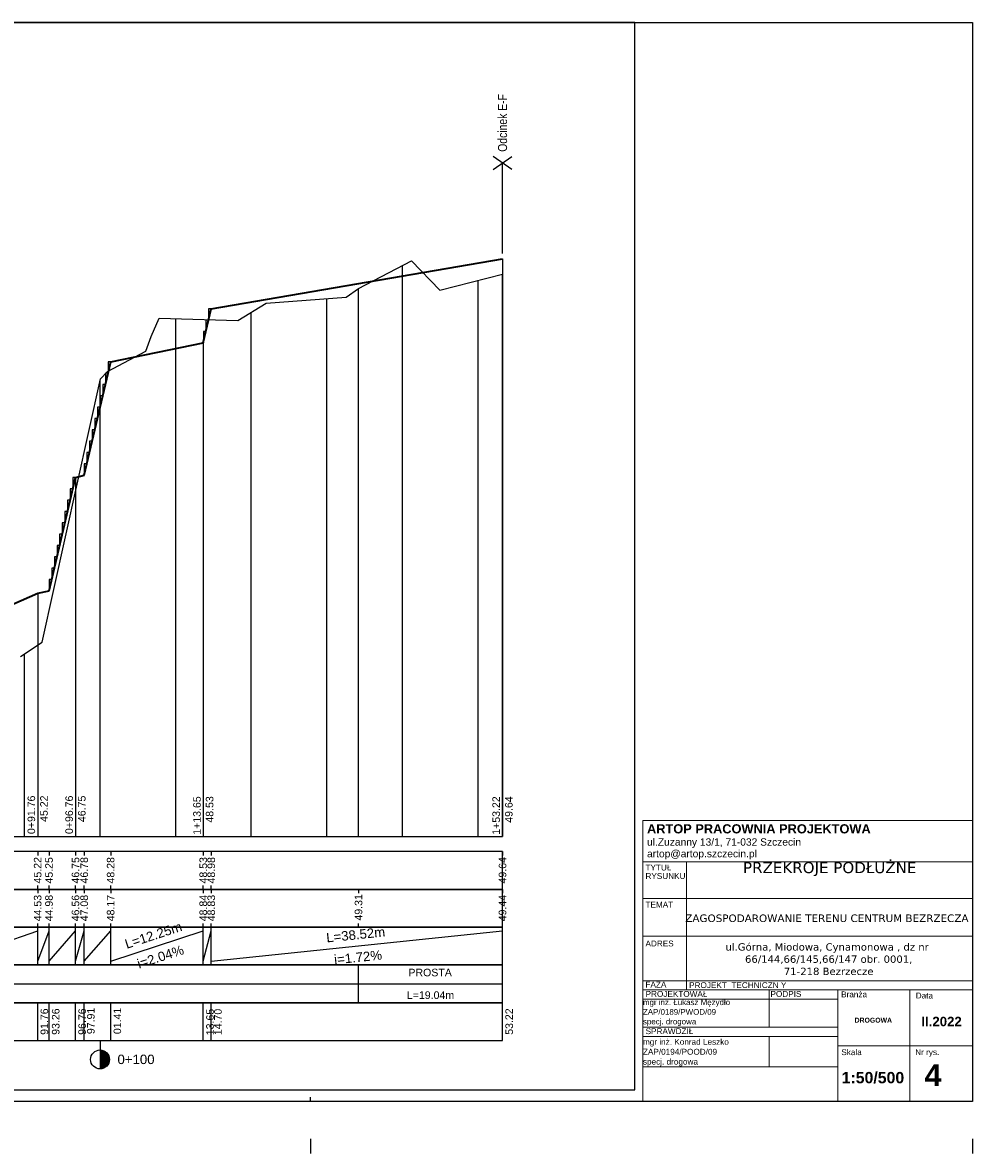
# Model space of a CAD drawing. Header units: metres. Extents: x -86 to 834, y -13 to 286.
# Tile 4 of 4: x 583 to 834, y -13 to 286. Entities that reach past the tile are written whole.
import ezdxf

# ---------------------------------------------------------------- set-up
doc = ezdxf.new("R2010")
doc.units = ezdxf.units.M
for name, color, linetype in [('$DR - opis', 1, 'Continuous'), ('$DR - wymiary', 7, 'Continuous'), ('C-DROGI-PROFILE', 7, 'Continuous'), ('C-DROGI-PROFILE-ETYKIETY', 7, 'Continuous'), ('C-DROGI-PROFILE-WIDOKI', 7, 'Continuous'), ('C-DROGI-PROFILE-WIDOKI-ETYKIETY', 7, 'Continuous'), ('Viewport2ForCustomObjects_0', 7, 'Continuous')]:
    doc.layers.add(name, color=color, linetype=linetype)
for name, color, linetype, lineweight in [('$DR - spadki nawierzchni', 250, 'Continuous', 0), ('tabelki_Nr_pióra__141_Nr_Pióra__141', 7, 'Continuous', 0), ('tabelki_Nr_pióra__7_Nr_Pióra__141', 7, 'Continuous', 0)]:
    doc.layers.add(name, color=color, linetype=linetype, lineweight=lineweight)
doc.styles.add('ARIAL 2', font='ARIALN.TTF')
doc.styles.add('CustomTextStyle404', font='arial.ttf', dxfattribs={"height": 1})
doc.styles.add('CustomTextStyle405', font='arial.ttf', dxfattribs={"height": 1})
doc.styles.add('CustomTextStyle406', font='arial.ttf', dxfattribs={"height": 1})
doc.styles.add('CustomTextStyle407', font='arial.ttf', dxfattribs={"height": 1})
doc.styles.add('CustomTextStyle408', font='arial.ttf', dxfattribs={"height": 1})
doc.styles.add('CustomTextStyle409', font='arial.ttf', dxfattribs={"height": 1})
doc.styles.add('CustomTextStyle410', font='arial.ttf', dxfattribs={"height": 1})
doc.styles.add('CustomTextStyle411', font='arial.ttf', dxfattribs={"height": 1})
doc.styles.add('CustomTextStyle423', font='arial.ttf', dxfattribs={"height": 1})
doc.styles.add('CustomTextStyle424', font='arial.ttf', dxfattribs={"height": 1})
doc.styles.add('CustomTextStyle425', font='arial.ttf', dxfattribs={"height": 1})
doc.styles.add('CustomTextStyle426', font='arial.ttf', dxfattribs={"height": 1})
doc.styles.add('CustomTextStyle427', font='arial.ttf', dxfattribs={"height": 1})
doc.styles.add('CustomTextStyle428', font='arial.ttf', dxfattribs={"height": 1})
doc.styles.add('CustomTextStyle429', font='arial.ttf', dxfattribs={"height": 1})
doc.styles.add('CustomTextStyle430', font='arial.ttf', dxfattribs={"height": 1})
doc.styles.add('CustomTextStyle431', font='arial.ttf', dxfattribs={"height": 1})
doc.styles.add('CustomTextStyle434', font='arial.ttf', dxfattribs={"height": 1.25})
doc.styles.add('CustomTextStyle435', font='arial.ttf', dxfattribs={"height": 1.25})
doc.styles.add('CustomTextStyle436', font='arial.ttf', dxfattribs={"height": 1.25})
doc.styles.add('CustomTextStyle437', font='arial.ttf', dxfattribs={"height": 1.25})
doc.styles.add('CustomTextStyle448', font='arial.ttf', dxfattribs={"height": 1})
doc.styles.add('CustomTextStyle449', font='arial.ttf', dxfattribs={"height": 1})
doc.styles.add('CustomTextStyle460', font='arial.ttf', dxfattribs={"height": 1})
doc.styles.add('CustomTextStyle461', font='arial.ttf', dxfattribs={"height": 1})
doc.styles.add('CustomTextStyle462', font='arial.ttf', dxfattribs={"height": 1})
doc.styles.add('CustomTextStyle463', font='arial.ttf', dxfattribs={"height": 1})
doc.styles.add('CustomTextStyle464', font='arial.ttf', dxfattribs={"height": 1})
doc.styles.add('CustomTextStyle465', font='arial.ttf', dxfattribs={"height": 1})
doc.styles.add('CustomTextStyle466', font='arial.ttf', dxfattribs={"height": 1})
doc.styles.add('CustomTextStyle467', font='arial.ttf', dxfattribs={"height": 1})
doc.styles.add('CustomTextStyle469', font='arial.ttf', dxfattribs={"height": 1.25})
doc.styles.add('CustomTextStyle614', font='arial.ttf', dxfattribs={"height": 1})
doc.styles.add('CustomTextStyle615', font='arial.ttf', dxfattribs={"height": 1})
doc.styles.add('CustomTextStyle616', font='arial.ttf', dxfattribs={"height": 1})
doc.styles.add('CustomTextStyle617', font='arial.ttf', dxfattribs={"height": 1})
doc.styles.add('CustomTextStyle618', font='arial.ttf', dxfattribs={"height": 1})
doc.styles.add('CustomTextStyle619', font='arial.ttf', dxfattribs={"height": 1})
doc.styles.add('CustomTextStyle620', font='arial.ttf', dxfattribs={"height": 1})
doc.styles.add('CustomTextStyle621', font='arial.ttf', dxfattribs={"height": 1})
doc.styles.add('GENERATED_STYLE_1', font='arialbd.ttf')
doc.styles.add('GENERATED_STYLE_2', font='arial.ttf')
doc.styles.add('GENERATED_STYLE_6', font='verdana.ttf')

# ---------------------------------------------------------------- blocks, each defined once
blk = doc.blocks.new('*E5')
at = {"layer": 'C-DROGI-PROFILE', "color": 190, "lineweight": 35}
for p, q in [((648.53, 201.62, 0), (725.57, 214.85, 0)), ((646.43, 192.62, 0), (648.53, 201.62, 0)), ((621.93, 187.63, 0), (646.43, 192.62, 0)), ((614.93, 157.63, 0), (621.93, 187.63, 0)), ((605.63, 127.03, 0), (612.63, 157.03, 0)), ((612.63, 157.03, 0), (614.93, 157.63, 0)), ((579.56, 116.28, 0), (602.63, 126.43, 0)), ((602.63, 126.43, 0), (605.63, 127.03, 0))]:
    blk.add_line(p, q, dxfattribs=at)
at = {"layer": 'C-DROGI-PROFILE', "color": 94, "elevation": 0, "flags": 128}
blk.add_lwpolyline([(598.12, 109.7), (603.84, 113.49), (619.25, 183.11), (621.12, 185.05), (631.2, 190.48), (632.6, 194.34), (634.75, 199.16), (655.55, 198.51), (663.01, 203.17), (684.21, 204.74), (687.48, 207.06), (701.49, 214.35), (708.97, 206.58), (725.57, 210.83)], dxfattribs=at)
at = {"layer": 'C-DROGI-PROFILE-ETYKIETY', "linetype": 'Continuous'}
for p, q in [((725.57, 214.85, 0), (725.57, 62.05, 0)), ((646.43, 192.62, 0), (646.43, 62.05, 0)), ((612.63, 157.03, 0), (612.63, 62.05, 0)), ((602.63, 126.43, 0), (602.63, 62.05, 0))]:
    blk.add_line(p, q, dxfattribs=at)
at = {"layer": 'C-DROGI-PROFILE-WIDOKI', "color": 7, "linetype": 'Continuous', "lineweight": -3}
for p, q in [((699.12, 62.05, 0), (699.12, 213.11, 0)), ((725.57, 62.05, 0), (725.57, 210.83, 0)), ((719.12, 62.05, 0), (719.12, 209.18, 0)), ((679.12, 62.05, 0), (679.12, 204.36, 0)), ((659.12, 62.05, 0), (659.12, 200.74, 0)), ((639.12, 62.05, 0), (639.12, 199.03, 0)), ((619.12, 62.05, 0), (619.12, 182.52, 0)), ((599.12, 62.05, 0), (599.12, 110.37, 0)), ((602.63, 58.05, 0), (602.63, 57.05, 0)), ((605.63, 58.05, 0), (605.63, 57.05, 0)), ((612.63, 58.05, 0), (612.63, 57.05, 0)), ((614.93, 58.05, 0), (614.93, 57.05, 0)), ((621.93, 58.05, 0), (621.93, 57.05, 0)), ((646.43, 58.05, 0), (646.43, 57.05, 0)), ((648.53, 58.05, 0), (648.53, 57.05, 0)), ((725.57, 58.05, 0), (725.57, 57.05, 0)), ((602.63, 48.05, 0), (602.63, 49.05, 0)), ((605.63, 48.05, 0), (605.63, 49.05, 0)), ((612.63, 48.05, 0), (612.63, 49.05, 0)), ((614.93, 48.05, 0), (614.93, 49.05, 0)), ((621.93, 48.05, 0), (621.93, 49.05, 0)), ((646.43, 48.05, 0), (646.43, 49.05, 0)), ((648.53, 48.05, 0), (648.53, 49.05, 0)), ((725.57, 48.05, 0), (725.57, 49.05, 0))]:
    blk.add_line(p, q, dxfattribs=at)
at = {"layer": 'C-DROGI-PROFILE-WIDOKI', "color": 8, "linetype": 'Continuous', "lineweight": -3}
for p, q in [((725.57, 62.05, 0), (725.57, 210.83, 0)), ((687.48, 62.05, 0), (687.48, 207.06, 0))]:
    blk.add_line(p, q, dxfattribs=at)
at = {"layer": 'C-DROGI-PROFILE-WIDOKI', "linetype": 'Continuous', "lineweight": -3}
for p, q in [((419.12, 62.05, 0), (725.57, 62.05, 0)), ((602.63, 28.05, 0), (602.63, 38.05, 0)), ((605.63, 28.05, 0), (605.63, 38.05, 0)), ((612.63, 28.05, 0), (612.63, 38.05, 0)), ((614.93, 28.05, 0), (614.93, 38.05, 0)), ((621.93, 28.05, 0), (621.93, 38.05, 0)), ((646.43, 28.05, 0), (646.43, 38.05, 0)), ((648.53, 28.05, 0), (648.53, 38.05, 0)), ((687.48, 18.05, 0), (687.48, 28.05, 0)), ((619.12, 8.05, 0), (619.12, 3.05, 0))]:
    blk.add_line(p, q, dxfattribs=at)
at = {"layer": 'C-DROGI-PROFILE-WIDOKI', "color": 1, "linetype": 'Continuous', "lineweight": -3}
for p, q in [((602.63, 48.05, 0), (602.63, 47.05, 0)), ((605.63, 48.05, 0), (605.63, 47.05, 0)), ((612.63, 48.05, 0), (612.63, 47.05, 0)), ((614.93, 48.05, 0), (614.93, 47.05, 0)), ((621.93, 48.05, 0), (621.93, 47.05, 0)), ((646.43, 48.05, 0), (646.43, 47.05, 0)), ((648.53, 48.05, 0), (648.53, 47.05, 0)), ((725.57, 48.05, 0), (725.57, 47.05, 0)), ((602.63, 38.05, 0), (602.63, 39.05, 0)), ((605.63, 38.05, 0), (605.63, 39.05, 0)), ((612.63, 38.05, 0), (612.63, 39.05, 0)), ((614.93, 38.05, 0), (614.93, 39.05, 0)), ((621.93, 38.05, 0), (621.93, 39.05, 0)), ((646.43, 38.05, 0), (646.43, 39.05, 0)), ((648.53, 38.05, 0), (648.53, 39.05, 0)), ((725.57, 38.05, 0), (725.57, 39.05, 0)), ((602.63, 8.05, 0), (602.63, 18.05, 0)), ((605.63, 8.05, 0), (605.63, 18.05, 0)), ((612.63, 8.05, 0), (612.63, 18.05, 0)), ((614.93, 8.05, 0), (614.93, 18.05, 0)), ((621.93, 8.05, 0), (621.93, 18.05, 0)), ((646.43, 8.05, 0), (646.43, 18.05, 0)), ((648.53, 8.05, 0), (648.53, 18.05, 0)), ((725.57, 8.05, 0), (725.57, 18.05, 0))]:
    blk.add_line(p, q, dxfattribs=at)
at = {"layer": 'C-DROGI-PROFILE-WIDOKI', "color": 150, "linetype": 'Continuous', "lineweight": -3}
for p, q in [((687.48, 48.05, 0), (687.48, 47.05, 0)), ((687.48, 38.05, 0), (687.48, 39.05, 0))]:
    blk.add_line(p, q, dxfattribs=at)
at = {"layer": 'C-DROGI-PROFILE-WIDOKI', "color": 4, "linetype": 'Continuous', "lineweight": -3}
for p, q in [((579.56, 29.05, 0), (602.63, 37.05, 0)), ((602.63, 29.05, 0), (605.63, 37.05, 0)), ((605.63, 29.05, 0), (612.63, 37.05, 0)), ((612.63, 29.05, 0), (614.93, 37.05, 0)), ((614.93, 29.05, 0), (621.93, 37.05, 0)), ((621.93, 29.05, 0), (646.43, 37.05, 0)), ((646.43, 29.05, 0), (648.53, 37.05, 0)), ((648.53, 29.05, 0), (725.57, 37.05, 0)), ((497.16, 23.05, 0), (687.48, 23.05, 0)), ((687.48, 23.05, 0), (725.57, 23.05, 0))]:
    blk.add_line(p, q, dxfattribs=at)
at = {"layer": 'C-DROGI-PROFILE-WIDOKI', "linetype": 'Continuous', "lineweight": -3}
for points in [[(419.12, 48.05, 0), (725.57, 48.05, 0), (725.57, 58.05, 0), (419.12, 58.05, 0)], [(419.12, 38.05, 0), (725.57, 38.05, 0), (725.57, 48.05, 0), (419.12, 48.05, 0)], [(419.12, 28.05, 0), (725.57, 28.05, 0), (725.57, 38.05, 0), (419.12, 38.05, 0)], [(419.12, 18.05, 0), (725.57, 18.05, 0), (725.57, 28.05, 0), (419.12, 28.05, 0)], [(419.12, 8.05, 0), (725.57, 8.05, 0), (725.57, 18.05, 0), (419.12, 18.05, 0)]]:
    blk.add_polyline3d(points, close=True, dxfattribs=at)
at = {"layer": 'C-DROGI-PROFILE-WIDOKI-ETYKIETY', "color": 7, "linetype": 'Continuous', "lineweight": -3}
blk.add_line((619.12, 5.55, 0), (619.12, 0.55, 0), dxfattribs=at)
blk.add_circle((619.12, 3.05, 0), 2.5, dxfattribs=at)
for points in [[(619.12, 5.55, 0), (619.12, 5.21, 0), (620.37, 5.21, 0)], [(619.12, 5.21, 0), (619.12, 4.3, 0), (621.29, 4.3, 0)], [(619.12, 5.21, 0), (620.37, 5.21, 0), (621.29, 4.3, 0)], [(619.12, 4.3, 0), (619.12, 3.05, 0), (621.62, 3.05, 0)], [(619.12, 4.3, 0), (621.29, 4.3, 0), (621.62, 3.05, 0)], [(619.12, 3.05, 0), (619.12, 1.8, 0), (621.29, 1.8, 0)], [(619.12, 3.05, 0), (621.62, 3.05, 0), (621.29, 1.8, 0)], [(619.12, 1.8, 0), (619.12, 0.88, 0), (620.37, 0.88, 0)], [(619.12, 1.8, 0), (621.29, 1.8, 0), (620.37, 0.88, 0)], [(619.12, 0.88, 0), (620.37, 0.88, 0), (619.12, 0.55, 0)]]:
    blk.add_solid(points, dxfattribs=at)
at = {"layer": 'C-DROGI-PROFILE-ETYKIETY', "linetype": 'Continuous', "width": 1}
for s, style, p in [('0+91.76', 'CustomTextStyle614', (601.95, 62.68, 0)), ('1+13.65', 'CustomTextStyle618', (645.75, 62.49, 0))]:
    blk.add_text(s, height=2, rotation=90, dxfattribs=dict(at, style=style)).set_placement(p)
at = {"layer": 'C-DROGI-PROFILE-ETYKIETY', "linetype": 'Continuous'}
for s, style, p in [('45.22', 'CustomTextStyle615', (605.29, 65.89, 0)), ('0+96.76', 'CustomTextStyle616', (611.95, 62.68, 0)), ('46.75', 'CustomTextStyle617', (615.29, 65.85, 0)), ('48.53', 'CustomTextStyle619', (649.09, 65.7, 0)), ('1+53.22', 'CustomTextStyle620', (724.88, 62.49, 0)), ('49.64', 'CustomTextStyle621', (728.22, 65.67, 0))]:
    blk.add_text(s, height=2, rotation=90, dxfattribs=dict(at, style=style)).set_placement(p)
at = {"layer": 'C-DROGI-PROFILE-WIDOKI-ETYKIETY', "linetype": 'Continuous'}
for s, style, p in [('45.22', 'CustomTextStyle404', (603.62, 49.61, 0)), ('46.78', 'CustomTextStyle407', (615.92, 49.6, 0)), ('48.28', 'CustomTextStyle408', (622.92, 49.6, 0)), ('48.53', 'CustomTextStyle409', (647.42, 49.6, 0)), ('48.98', 'CustomTextStyle410', (649.52, 49.6, 0)), ('49.64', 'CustomTextStyle411', (726.55, 49.6, 0)), ('44.53', 'CustomTextStyle423', (603.62, 39.6, 0)), ('44.98', 'CustomTextStyle424', (606.62, 39.6, 0)), ('47.08', 'CustomTextStyle426', (615.92, 39.6, 0)), ('48.17', 'CustomTextStyle427', (622.92, 39.6, 0)), ('48.84', 'CustomTextStyle428', (647.42, 39.6, 0)), ('91.76', 'CustomTextStyle460', (605.39, 9.56, 0)), ('93.26', 'CustomTextStyle461', (608.39, 9.56, 0)), ('96.76', 'CustomTextStyle462', (615.39, 9.56, 0)), ('01.41', 'CustomTextStyle464', (624.69, 9.75, 0)), ('13.65', 'CustomTextStyle465', (649.19, 9.46, 0)), ('14.70', 'CustomTextStyle466', (651.29, 9.47, 0)), ('53.22', 'CustomTextStyle467', (728.32, 9.57, 0))]:
    blk.add_text(s, height=2, rotation=90, dxfattribs=dict(at, style=style)).set_placement(p)
at = {"layer": 'C-DROGI-PROFILE-WIDOKI-ETYKIETY', "linetype": 'Continuous', "width": 1}
for s, style, p in [('45.25', 'CustomTextStyle405', (606.62, 49.59, 0)), ('46.75', 'CustomTextStyle406', (613.62, 49.59, 0)), ('46.56', 'CustomTextStyle425', (613.62, 39.6, 0)), ('48.83', 'CustomTextStyle429', (649.52, 39.6, 0)), ('49.31', 'CustomTextStyle430', (688.47, 39.79, 0)), ('49.44', 'CustomTextStyle431', (726.55, 39.6, 0)), ('97.91', 'CustomTextStyle463', (617.69, 9.75, 0))]:
    blk.add_text(s, height=2, rotation=90, dxfattribs=dict(at, style=style)).set_placement(p)
at = {"layer": 'C-DROGI-PROFILE-WIDOKI-ETYKIETY', "linetype": 'Continuous'}
for s, rotation, style, oblique, p in [('L=12.25m', 18.0854, 'CustomTextStyle434', 0, (626.19, 32.3, 0)), ('L=38.52m', 5.9289, 'CustomTextStyle436', 360, (679.08, 34, 0)), ('i=2.04%', 18.0854, 'CustomTextStyle435', 0, (629.44, 27.06, 0))]:
    blk.add_text(s, height=2.5, rotation=rotation, dxfattribs=dict(at, style=style, oblique=oblique)).set_placement(p)
at = {"layer": 'C-DROGI-PROFILE-WIDOKI-ETYKIETY', "linetype": 'Continuous', "style": 'CustomTextStyle437', "oblique": 0, "width": 1}
blk.add_text('i=1.72%', height=2.5, rotation=5.9289, dxfattribs=at).set_placement((681.15, 28.19, 0))
at = {"layer": 'C-DROGI-PROFILE-WIDOKI-ETYKIETY', "linetype": 'Continuous'}
for s, height, style, p in [('PROSTA', 2, 'CustomTextStyle449', (700.67, 25.05, 0)), ('0+100', 2.5, 'CustomTextStyle469', (623.73, 1.82, 0))]:
    blk.add_text(s, height=height, dxfattribs=dict(at, style=style)).set_placement(p)
at = {"layer": 'C-DROGI-PROFILE-WIDOKI-ETYKIETY', "linetype": 'Continuous', "style": 'CustomTextStyle448', "width": 1}
blk.add_text('L=19.04m', height=2, dxfattribs=at).set_placement((700.26, 19.06, 0))

msp = doc.modelspace()

# ---------------------------------------------------------------- linework, layer by layer
at = {"layer": '$DR - opis', "flags": 128}
for points in [[(707.22, 247.53), (712.12, 250.96)], [(712.12, 247.53), (707.22, 250.96)], [(709.67, 225.33), (709.67, 249.25)], [(632.64, 210.67), (631.94, 210.67), (631.94, 207.67)], [(631.94, 207.67), (631.24, 207.67), (631.24, 204.67)], [(631.24, 204.67), (630.54, 204.67), (630.54, 201.67)], [(606.04, 196.68), (605.34, 196.68), (605.34, 193.68)], [(605.34, 193.68), (604.64, 193.68), (604.64, 190.68)], [(604.64, 190.68), (603.94, 190.68), (603.94, 187.68)], [(603.94, 187.68), (603.24, 187.68), (603.24, 184.68)], [(603.24, 184.68), (602.54, 184.68), (602.54, 181.68)], [(602.54, 181.68), (601.84, 181.68), (601.84, 178.68)], [(601.84, 178.68), (601.14, 178.68), (601.14, 175.68)], [(601.14, 175.68), (600.44, 175.68), (600.44, 172.68)], [(600.44, 172.68), (599.74, 172.68), (599.74, 169.68)], [(599.74, 169.68), (599.04, 169.68), (599.04, 166.68)], [(596.74, 166.08), (596.04, 166.08), (596.04, 163.08)], [(596.04, 163.08), (595.34, 163.08), (595.34, 160.08)], [(595.34, 160.08), (594.64, 160.08), (594.64, 157.08)], [(594.64, 157.08), (593.94, 157.08), (593.94, 154.08)], [(593.94, 154.08), (593.24, 154.08), (593.24, 151.08)], [(593.24, 151.08), (592.54, 151.08), (592.54, 148.08)], [(592.54, 148.08), (591.84, 148.08), (591.84, 145.08)], [(591.84, 145.08), (591.14, 145.08), (591.14, 142.08)], [(591.14, 142.08), (590.44, 142.08), (590.44, 139.08)], [(590.44, 139.08), (589.74, 139.08), (589.74, 136.08)]]:
    msp.add_lwpolyline(points, dxfattribs=at)
at = {"layer": '$DR - spadki nawierzchni', "flags": 128}
msp.add_lwpolyline([(746.79, 0.95), (746.79, 75.36), (833.91, 75.36), (833.91, 0.95)], close=True, dxfattribs=at)
at = {"layer": '$DR - wymiary', "color": 7}
msp.add_lwpolyline([(-61.09, 286.41), (833.91, 286.41), (833.91, 0.95), (-61.09, 0.95)], close=True, dxfattribs=at)
at = {"layer": '$DR - wymiary', "flags": 128}
for points in [[(658.91, 0.95), (658.91, 2.12)], [(658.91, -8.92), (658.91, -12.75)], [(833.91, -8.92), (833.91, -12.75)]]:
    msp.add_lwpolyline(points, dxfattribs=at)
at = {"color": 7, "linetype": 'Continuous', "true_color": 0xffffff}
msp.add_lwpolyline([(-17.74, 4.09), (744.65, 4.09), (744.65, 286.41), (-17.74, 286.41)], close=True, dxfattribs=at)
at = {"layer": 'tabelki_Nr_pióra__141_Nr_Pióra__141', "linetype": 'Continuous'}
for p, q in [((833.91, 64.4), (746.79, 64.4)), ((833.91, 64.4), (746.79, 64.4)), ((758.29, 64.4), (758.29, 30.48)), ((833.91, 54.67), (746.79, 54.67)), ((833.91, 44.74), (746.79, 44.74)), ((833.91, 32.94), (746.79, 32.94)), ((833.91, 30.48), (746.79, 30.48)), ((833.91, 30.48), (746.79, 30.48)), ((780.21, 30.48), (780.21, 20.64)), ((798.35, 30.37), (798.35, 0.95)), ((817.36, 30.48), (817.36, 0.95)), ((798.35, 28.02), (746.79, 28.02)), ((798.35, 20.64), (746.79, 20.64)), ((798.35, 20.64), (746.79, 20.64)), ((798.35, 18.18), (746.79, 18.18)), ((798.35, 18.18), (746.79, 18.18)), ((780.21, 18.18), (780.21, 10.16)), ((798.35, 15.66), (833.91, 15.66)), ((798.35, 10.16), (746.79, 10.16))]:
    msp.add_line(p, q, dxfattribs=at)

# ---------------------------------------------------------------- block references
at = {"layer": 'Viewport2ForCustomObjects_0'}
msp.add_blockref('*E5', (-15.9, 9.05, 0), dxfattribs=at)

# ---------------------------------------------------------------- texts
at = {"layer": '$DR - opis', "insert": (709.67, 252.24), "char_height": 2.4, "attachment_point": 4, "rotation": 90, "style": 'ARIAL 2'}
msp.add_mtext_dynamic_manual_height_columns('Odcinek E-F', width=33.9304, gutter_width=200, heights=[0], dxfattribs=at)
at = {"layer": 'tabelki_Nr_pióra__7_Nr_Pióra__141', "linetype": 'Continuous'}
for s, insert, char_height, attachment_point, style in [('{ARTOP PRACOWNIA PROJEKTOWA }', (747.87, 71.87), 2.42, 7, 'GENERATED_STYLE_1'), ('{ul.Zuzanny 13/1, 71-032 Szczecin }', (747.87, 68.08), 1.936, 7, 'GENERATED_STYLE_2'), ('{artop@artop.szczecin.pl }', (747.87, 65), 1.936, 7, 'GENERATED_STYLE_2'), ('{TEMAT}', (747.46, 52.27), 1.549, 7, 'GENERATED_STYLE_2'), ('{ADRES}', (747.46, 41.98), 1.549, 7, 'GENERATED_STYLE_2'), ('{FAZA}', (747.46, 31.13), 1.549, 7, 'GENERATED_STYLE_2'), ('PROJEKT  TECHNICZN Y', (759, 30.96), 1.5488, 7, 'GENERATED_STYLE_2'), ('{PROJEKTOWAŁ }', (747.49, 28.63), 1.5488, 7, 'GENERATED_STYLE_2'), ('{PODPIS }', (780.52, 28.63), 1.549, 7, 'GENERATED_STYLE_2'), ('{ Branża}', (798.6, 28.52), 1.549, 7, 'GENERATED_STYLE_2'), ('{ Data}', (818.33, 28.21), 1.549, 7, 'GENERATED_STYLE_2'), ('{II.2022}', (820.42, 20.85), 2.5, 7, 'GENERATED_STYLE_1'), ('{SPRAWDZIŁ}', (747.49, 18.78), 1.5488, 7, 'GENERATED_STYLE_2'), ('DROGOWA', (807.71, 21.82), 1.3, 8, 'GENERATED_STYLE_1'), ('{ Skala}', (798.64, 13.22), 1.549, 7, 'GENERATED_STYLE_2'), ('{ Nr rys.}', (818.19, 12.79), 1.549, 7, 'GENERATED_STYLE_2'), ('4', (821.26, 5.04), 5.81, 7, 'GENERATED_STYLE_1'), (' 1:50/500', (798.17, 5.7), 3, 7, 'GENERATED_STYLE_1')]:
    msp.add_mtext(s, dxfattribs=dict(at, insert=insert, char_height=char_height, attachment_point=attachment_point, style=style))
at = {"layer": 'tabelki_Nr_pióra__7_Nr_Pióra__141', "linetype": 'Continuous', "attachment_point": 7, "style": 'GENERATED_STYLE_2'}
for s, insert, char_height, line_spacing_factor in [('{TYTUŁ \\PRYSUNKU}', (747.46, 59.83), 1.549, 0.870942), ('mgr inż. Łukasz Mężydło\\PZAP/0189/PWOD/09\\Pspecj. drogowa', (746.79, 20.93), 1.5, 1.018908), ('mgr inż. Konrad Leszko\\PZAP/0194/POOD/09\\Pspecj. drogowa', (746.79, 10.27), 1.5488, 1.015287)]:
    msp.add_mtext(s, dxfattribs=dict(at, insert=insert, char_height=char_height, line_spacing_factor=line_spacing_factor))
at = {"layer": 'tabelki_Nr_pióra__7_Nr_Pióra__141', "linetype": 'Continuous', "insert": (796.18, 60.6), "char_height": 2.904, "width": 75.4604, "attachment_point": 8, "style": 'GENERATED_STYLE_6'}
msp.add_mtext('PRZEKROJE PODŁUŻNE', dxfattribs=at)
at = {"layer": 'tabelki_Nr_pióra__7_Nr_Pióra__141', "linetype": 'Continuous', "attachment_point": 8, "style": 'GENERATED_STYLE_6'}
for s, insert, char_height, width, line_spacing_factor in [('ZAGOSPODAROWANIE TERENU CENTRUM BEZRZECZA', (795.44, 48.42), 2, 74.298, 0.808611), ('{ul.Górna, Miodowa, Cynamonowa , dz nr  66/144,66/145,66/147 obr. 0001, \\P71-218 Bezrzecze}', (795.91, 34.4), 1.936, 75.6135, 1.001452)]:
    msp.add_mtext(s, dxfattribs=dict(at, insert=insert, char_height=char_height, width=width, line_spacing_factor=line_spacing_factor))

doc.saveas('drawing.dxf')
